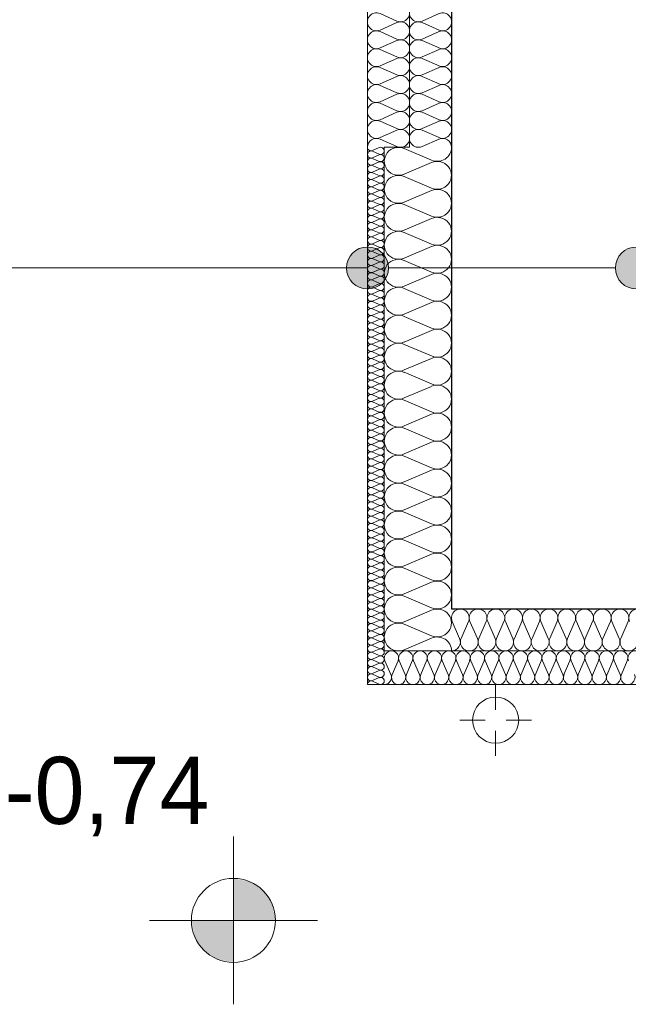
# Model space of a CAD drawing. Extents: x -440864 to -355682, y 13652 to 155872.
# Tile 3 of 179: x -431313 to -429864, y 21971 to 24317. Entities that reach past the tile are written whole.
import ezdxf

# ---------------------------------------------------------------- set-up
doc = ezdxf.new("R2010")
doc.units = 0
doc.header["$MEASUREMENT"] = 0
for name, color, linetype in [('#podkład', 252, 'Continuous'), ('Arch ocieplenie', 252, 'Continuous'), ('Arch opisy', 252, 'Continuous'), ('Inwent Izolacje', 252, 'Continuous'), ('INWENT RZĘDNE', 252, 'Continuous')]:
    doc.layers.add(name, color=color, linetype=linetype)
for name, color, linetype, lineweight in [('Arch ocieplenie_Nr_Pióra__9', 252, 'Continuous', 13), ('Arch opisy_Nr_Pióra__21', 252, 'Continuous', 9), ('Arch wykończenie_Nr_Pióra__3', 252, 'Continuous', 18), ('INWENT DACH_Nr_Pióra__21', 252, 'Continuous', 9), ('Inwent Izolacje_Nr_Pióra__2', 252, 'Continuous', 13), ('INWENT RZĘDNE_Nr_Pióra__21', 252, 'Continuous', 9), ('INWENT.ŚCIANY_Nr_Pióra__1', 252, 'Continuous', 25), ('INWENT.ŚCIANY_Nr_Pióra__2', 252, 'Continuous', 13)]:
    doc.layers.add(name, color=color, linetype=linetype, lineweight=lineweight)
doc.styles.add('GENERATED_STYLE_2', font='txt')

# ---------------------------------------------------------------- blocks, each defined once
blk = doc.blocks.new('Izolacja cieplna 14_10', base_point=(-430444.9, 22732.6))
at = {"layer": 'Arch ocieplenie_Nr_Pióra__9', "linetype": 'Continuous'}
for p, q in [((-430443.5, 22788.8), (-430429.3, 22756.5)), ((-430426.5, 22756.5), (-430412.3, 22788.8)), ((-430409.4, 22788.8), (-430395.2, 22756.5)), ((-430392.4, 22756.5), (-430378.2, 22788.8)), ((-430375.3, 22788.8), (-430361.1, 22756.5)), ((-430358.2, 22756.5), (-430344.1, 22788.8)), ((-430341.2, 22788.8), (-430327, 22756.5)), ((-430324.1, 22756.5), (-430309.9, 22788.8)), ((-430307.1, 22788.8), (-430292.9, 22756.5)), ((-430290, 22756.5), (-430275.8, 22788.8)), ((-430273, 22788.8), (-430258.8, 22756.5)), ((-430255.9, 22756.5), (-430241.7, 22788.8)), ((-430238.9, 22788.8), (-430224.7, 22756.5)), ((-430221.8, 22756.5), (-430207.6, 22788.8)), ((-430204.8, 22788.8), (-430190.6, 22756.5)), ((-430187.7, 22756.5), (-430173.5, 22788.8)), ((-430170.6, 22788.8), (-430156.5, 22756.5)), ((-430153.6, 22756.5), (-430139.4, 22788.8)), ((-430136.5, 22788.8), (-430122.4, 22756.5)), ((-430119.5, 22756.5), (-430105.3, 22788.8)), ((-430102.4, 22788.8), (-430088.2, 22756.5)), ((-430085.4, 22756.5), (-430071.2, 22788.8)), ((-430068.3, 22788.8), (-430054.1, 22756.5)), ((-430051.3, 22756.5), (-430037.1, 22788.8)), ((-430034.2, 22788.8), (-430020, 22756.5)), ((-430017.2, 22756.5), (-430003, 22788.8)), ((-430000.1, 22788.8), (-429985.9, 22756.5)), ((-429983.1, 22756.5), (-429968.9, 22788.8)), ((-429966, 22788.8), (-429951.8, 22756.5)), ((-429948.9, 22756.5), (-429934.8, 22788.8)), ((-429931.9, 22788.8), (-429917.7, 22756.5)), ((-429914.8, 22756.5), (-429900.7, 22788.8)), ((-429897.8, 22788.8), (-429883.6, 22756.5)), ((-429880.7, 22756.5), (-429866.5, 22788.8))]:
    blk.add_line(p, q, dxfattribs=at)
for centre, start_param, end_param in [((-430427.9, 22795.6), 5.870392, 9.837571), ((-430393.8, 22795.6), 5.870392, 9.837571), ((-430359.7, 22795.6), 5.870392, 9.837571), ((-430325.6, 22795.6), 5.870392, 9.837571), ((-430291.5, 22795.6), 5.870392, 9.837571), ((-430257.4, 22795.6), 5.870392, 9.837571), ((-430223.2, 22795.6), 5.870392, 9.837571), ((-430189.1, 22795.6), 5.870392, 9.837571), ((-430155, 22795.6), 5.870392, 9.837571), ((-430120.9, 22795.6), 5.870392, 9.837571), ((-430086.8, 22795.6), 5.870392, 9.837571), ((-430052.7, 22795.6), 5.870392, 9.837571), ((-430018.6, 22795.6), 5.870392, 9.837571), ((-429984.5, 22795.6), 5.870392, 9.837571), ((-429950.4, 22795.6), 5.870392, 9.837571), ((-429916.3, 22795.6), 5.870392, 9.837571), ((-429882.2, 22795.6), 5.870392, 9.837571), ((-429848.1, 22795.6), 5.870392, 9.837571), ((-430444.9, 22749.6), 4.712389, 6.695979), ((-430410.8, 22749.6), 2.7288, 6.695979), ((-430376.7, 22749.6), 2.7288, 6.695979), ((-430342.6, 22749.6), 2.7288, 6.695979), ((-430308.5, 22749.6), 2.7288, 6.695979), ((-430274.4, 22749.6), 2.7288, 6.695979), ((-430240.3, 22749.6), 2.7288, 6.695979), ((-430206.2, 22749.6), 2.7288, 6.695979), ((-430172.1, 22749.6), 2.7288, 6.695979), ((-430138, 22749.6), 2.7288, 6.695979), ((-430103.9, 22749.6), 2.7288, 6.695979), ((-430069.8, 22749.6), 2.7288, 6.695979), ((-430035.7, 22749.6), 2.7288, 6.695979), ((-430001.5, 22749.6), 2.7288, 6.695979), ((-429967.4, 22749.6), 2.7288, 6.695979), ((-429933.3, 22749.6), 2.7288, 6.695979), ((-429899.2, 22749.6), 2.7288, 6.695979), ((-429865.1, 22749.6), 2.7288, 6.695979)]:
    blk.add_ellipse(centre, major_axis=(17.1, 0), ratio=0.997691, start_param=start_param, end_param=end_param, dxfattribs=at)
blk = doc.blocks.new('Izolacja cieplna 14_11', base_point=(-430484.9, 28112.6))
at = {"layer": 'Arch ocieplenie_Nr_Pióra__9', "linetype": 'Continuous'}
for p, q in [((-430455.1, 24331.1), (-430414.7, 24313.4)), ((-430414.7, 24309.8), (-430455.1, 24292)), ((-430455.1, 24288.4), (-430414.7, 24270.7)), ((-430414.7, 24267.1), (-430455.1, 24249.3)), ((-430455.1, 24245.7), (-430414.7, 24227.9)), ((-430414.7, 24224.4), (-430455.1, 24206.6)), ((-430455.1, 24203), (-430414.7, 24185.2)), ((-430414.7, 24181.7), (-430455.1, 24163.9)), ((-430455.1, 24160.3), (-430414.7, 24142.5)), ((-430414.7, 24138.9), (-430455.1, 24121.2)), ((-430455.1, 24117.6), (-430414.7, 24099.8)), ((-430414.7, 24096.2), (-430455.1, 24078.5)), ((-430455.1, 24074.9), (-430414.7, 24057.1)), ((-430414.7, 24053.5), (-430455.1, 24035.8)), ((-430455.1, 24032.2), (-430414.7, 24014.4))]:
    blk.add_line(p, q, dxfattribs=at)
for centre, start_param, end_param in [((-430406.2, 24332.9), 5.870392, 9.837571), ((-430463.7, 24311.6), 2.7288, 6.695979), ((-430406.2, 24290.2), 5.870392, 9.837571), ((-430463.7, 24268.9), 2.7288, 6.695979), ((-430406.2, 24247.5), 5.870392, 9.837571), ((-430463.7, 24226.2), 2.7288, 6.695979), ((-430406.2, 24204.8), 5.870392, 9.837571), ((-430463.7, 24183.4), 2.7288, 6.695979), ((-430406.2, 24162.1), 5.870392, 9.837571), ((-430463.7, 24140.7), 2.7288, 6.695979), ((-430406.2, 24119.4), 5.870392, 9.837571), ((-430463.7, 24098), 2.7288, 6.695979), ((-430406.2, 24076.7), 5.870392, 9.837571), ((-430463.7, 24055.3), 2.7288, 6.695979), ((-430406.2, 24034), 5.870392, 9.837571), ((-430463.7, 24012.6), 2.7288, 4.712389)]:
    blk.add_ellipse(centre, major_axis=(0, -21.4), ratio=0.995956, start_param=start_param, end_param=end_param, dxfattribs=at)
blk = doc.blocks.new('Izolacja cieplna 14_12', base_point=(-430484.9, 24012.6))
at = {"layer": 'Arch ocieplenie_Nr_Pióra__9', "linetype": 'Continuous'}
for p, q in [((-430456.9, 24011.9), (-430473, 24004.8)), ((-430473, 24003.4), (-430456.9, 23996.3)), ((-430456.9, 23994.8), (-430473, 23987.7)), ((-430473, 23986.3), (-430456.9, 23979.2)), ((-430456.9, 23977.8), (-430473, 23970.7)), ((-430473, 23969.2), (-430456.9, 23962.1)), ((-430456.9, 23960.7), (-430473, 23953.6)), ((-430473, 23952.2), (-430456.9, 23945.1)), ((-430456.9, 23943.6), (-430473, 23936.5)), ((-430473, 23935.1), (-430456.9, 23928)), ((-430456.9, 23926.6), (-430473, 23919.5)), ((-430473, 23918), (-430456.9, 23910.9)), ((-430456.9, 23909.5), (-430473, 23902.4)), ((-430473, 23901), (-430456.9, 23893.9)), ((-430456.9, 23892.4), (-430473, 23885.3)), ((-430473, 23883.9), (-430456.9, 23876.8)), ((-430456.9, 23875.4), (-430473, 23868.3)), ((-430473, 23866.8), (-430456.9, 23859.7)), ((-430456.9, 23858.3), (-430473, 23851.2)), ((-430473, 23849.8), (-430456.9, 23842.7)), ((-430456.9, 23841.2), (-430473, 23834.1)), ((-430473, 23832.7), (-430456.9, 23825.6)), ((-430456.9, 23824.2), (-430473, 23817.1)), ((-430473, 23815.6), (-430456.9, 23808.5)), ((-430456.9, 23807.1), (-430473, 23800)), ((-430473, 23798.6), (-430456.9, 23791.5)), ((-430456.9, 23790), (-430473, 23782.9)), ((-430473, 23781.5), (-430456.9, 23774.4)), ((-430456.9, 23773), (-430473, 23765.9)), ((-430473, 23764.4), (-430456.9, 23757.3)), ((-430456.9, 23755.9), (-430473, 23748.8)), ((-430473, 23747.4), (-430456.9, 23740.3)), ((-430456.9, 23738.8), (-430473, 23731.7)), ((-430473, 23730.3), (-430456.9, 23723.2)), ((-430456.9, 23721.8), (-430473, 23714.7)), ((-430473, 23713.2), (-430456.9, 23706.1)), ((-430456.9, 23704.7), (-430473, 23697.6)), ((-430473, 23696.2), (-430456.9, 23689.1)), ((-430456.9, 23687.6), (-430473, 23680.5)), ((-430473, 23679.1), (-430456.9, 23672)), ((-430456.9, 23670.6), (-430473, 23663.5)), ((-430473, 23662), (-430456.9, 23654.9)), ((-430456.9, 23653.5), (-430473, 23646.4)), ((-430473, 23645), (-430456.9, 23637.9)), ((-430456.9, 23636.4), (-430473, 23629.3)), ((-430473, 23627.9), (-430456.9, 23620.8)), ((-430456.9, 23619.4), (-430473, 23612.3)), ((-430473, 23610.8), (-430456.9, 23603.7)), ((-430456.9, 23602.3), (-430473, 23595.2)), ((-430473, 23593.8), (-430456.9, 23586.7)), ((-430456.9, 23585.2), (-430473, 23578.1)), ((-430473, 23576.7), (-430456.9, 23569.6)), ((-430456.9, 23568.2), (-430473, 23561.1)), ((-430473, 23559.6), (-430456.9, 23552.5)), ((-430456.9, 23551.1), (-430473, 23544)), ((-430473, 23542.6), (-430456.9, 23535.5)), ((-430456.9, 23534), (-430473, 23526.9)), ((-430473, 23525.5), (-430456.9, 23518.4)), ((-430456.9, 23517), (-430473, 23509.9)), ((-430473, 23508.4), (-430456.9, 23501.3)), ((-430456.9, 23499.9), (-430473, 23492.8)), ((-430473, 23491.4), (-430456.9, 23484.3)), ((-430456.9, 23482.8), (-430473, 23475.7)), ((-430473, 23474.3), (-430456.9, 23467.2)), ((-430456.9, 23465.8), (-430473, 23458.7)), ((-430473, 23457.2), (-430456.9, 23450.1)), ((-430456.9, 23448.7), (-430473, 23441.6)), ((-430473, 23440.2), (-430456.9, 23433.1)), ((-430456.9, 23431.6), (-430473, 23424.5)), ((-430473, 23423.1), (-430456.9, 23416)), ((-430456.9, 23414.6), (-430473, 23407.5)), ((-430473, 23406), (-430456.9, 23398.9)), ((-430456.9, 23397.5), (-430473, 23390.4)), ((-430473, 23389), (-430456.9, 23381.9)), ((-430456.9, 23380.4), (-430473, 23373.3)), ((-430473, 23371.9), (-430456.9, 23364.8)), ((-430456.9, 23363.4), (-430473, 23356.3)), ((-430473, 23354.8), (-430456.9, 23347.7)), ((-430456.9, 23346.3), (-430473, 23339.2)), ((-430473, 23337.8), (-430456.9, 23330.7)), ((-430456.9, 23329.2), (-430473, 23322.1)), ((-430473, 23320.7), (-430456.9, 23313.6)), ((-430456.9, 23312.2), (-430473, 23305.1)), ((-430473, 23303.6), (-430456.9, 23296.5)), ((-430456.9, 23295.1), (-430473, 23288)), ((-430473, 23286.6), (-430456.9, 23279.5)), ((-430456.9, 23278), (-430473, 23270.9)), ((-430473, 23269.5), (-430456.9, 23262.4)), ((-430456.9, 23261), (-430473, 23253.9)), ((-430473, 23252.4), (-430456.9, 23245.3)), ((-430456.9, 23243.9), (-430473, 23236.8)), ((-430473, 23235.4), (-430456.9, 23228.3)), ((-430456.9, 23226.8), (-430473, 23219.7)), ((-430473, 23218.3), (-430456.9, 23211.2)), ((-430456.9, 23209.8), (-430473, 23202.7)), ((-430473, 23201.2), (-430456.9, 23194.1)), ((-430456.9, 23192.7), (-430473, 23185.6)), ((-430473, 23184.2), (-430456.9, 23177.1)), ((-430456.9, 23175.6), (-430473, 23168.5)), ((-430473, 23167.1), (-430456.9, 23160)), ((-430456.9, 23158.6), (-430473, 23151.5)), ((-430473, 23150), (-430456.9, 23142.9)), ((-430456.9, 23141.5), (-430473, 23134.4)), ((-430473, 23133), (-430456.9, 23125.9)), ((-430456.9, 23124.4), (-430473, 23117.3)), ((-430473, 23115.9), (-430456.9, 23108.8)), ((-430456.9, 23107.4), (-430473, 23100.3)), ((-430473, 23098.8), (-430456.9, 23091.7)), ((-430456.9, 23090.3), (-430473, 23083.2)), ((-430473, 23081.8), (-430456.9, 23074.7)), ((-430456.9, 23073.2), (-430473, 23066.1)), ((-430473, 23064.7), (-430456.9, 23057.6)), ((-430456.9, 23056.2), (-430473, 23049.1)), ((-430473, 23047.6), (-430456.9, 23040.5)), ((-430456.9, 23039.1), (-430473, 23032)), ((-430473, 23030.6), (-430456.9, 23023.5)), ((-430456.9, 23022), (-430473, 23014.9)), ((-430473, 23013.5), (-430456.9, 23006.4)), ((-430456.9, 23005), (-430473, 22997.9)), ((-430473, 22996.4), (-430456.9, 22989.3)), ((-430456.9, 22987.9), (-430473, 22980.8)), ((-430473, 22979.4), (-430456.9, 22972.3)), ((-430456.9, 22970.8), (-430473, 22963.7)), ((-430473, 22962.3), (-430456.9, 22955.2)), ((-430456.9, 22953.8), (-430473, 22946.7)), ((-430473, 22945.2), (-430456.9, 22938.1)), ((-430456.9, 22936.7), (-430473, 22929.6)), ((-430473, 22928.2), (-430456.9, 22921.1)), ((-430456.9, 22919.6), (-430473, 22912.5)), ((-430473, 22911.1), (-430456.9, 22904)), ((-430456.9, 22902.6), (-430473, 22895.5)), ((-430473, 22894), (-430456.9, 22886.9)), ((-430456.9, 22885.5), (-430473, 22878.4)), ((-430473, 22877), (-430456.9, 22869.9)), ((-430456.9, 22868.4), (-430473, 22861.3)), ((-430473, 22859.9), (-430456.9, 22852.8)), ((-430456.9, 22851.4), (-430473, 22844.3)), ((-430473, 22842.8), (-430456.9, 22835.7)), ((-430456.9, 22834.3), (-430473, 22827.2)), ((-430473, 22825.8), (-430456.9, 22818.7)), ((-430456.9, 22817.2), (-430473, 22810.1)), ((-430473, 22808.7), (-430456.9, 22801.6)), ((-430456.9, 22800.2), (-430473, 22793.1)), ((-430473, 22791.6), (-430456.9, 22784.5)), ((-430456.9, 22783.1), (-430473, 22776)), ((-430473, 22774.6), (-430456.9, 22767.5)), ((-430456.9, 22766), (-430473, 22758.9)), ((-430473, 22757.5), (-430456.9, 22750.4)), ((-430456.9, 22749), (-430473, 22741.9)), ((-430473, 22740.4), (-430456.9, 22733.3))]:
    blk.add_line(p, q, dxfattribs=at)
for centre, start_param, end_param in [((-430476.4, 23995.5), 2.7288, 6.695979), ((-430476.4, 24012.6), 4.712389, 6.695979), ((-430453.5, 24004.1), 5.870392, 9.837571), ((-430476.4, 23978.5), 2.7288, 6.695979), ((-430453.5, 23987), 5.870392, 9.837571), ((-430453.5, 23969.9), 5.870392, 9.837571), ((-430476.4, 23961.4), 2.7288, 6.695979), ((-430453.5, 23952.9), 5.870392, 9.837571), ((-430476.4, 23944.3), 2.7288, 6.695979), ((-430476.4, 23927.3), 2.7288, 6.695979), ((-430453.5, 23935.8), 5.870392, 9.837571), ((-430476.4, 23910.2), 2.7288, 6.695979), ((-430453.5, 23918.7), 5.870392, 9.837571), ((-430453.5, 23901.7), 5.870392, 9.837571), ((-430476.4, 23893.1), 2.7288, 6.695979), ((-430476.4, 23876.1), 2.7288, 6.695979), ((-430453.5, 23884.6), 5.870392, 9.837571), ((-430476.4, 23859), 2.7288, 6.695979), ((-430453.5, 23867.5), 5.870392, 9.837571), ((-430476.4, 23841.9), 2.7288, 6.695979), ((-430453.5, 23850.5), 5.870392, 9.837571), ((-430453.5, 23833.4), 5.870392, 9.837571), ((-430476.4, 23824.9), 2.7288, 6.695979), ((-430476.4, 23807.8), 2.7288, 6.695979), ((-430453.5, 23816.3), 5.870392, 9.837571), ((-430476.4, 23790.7), 2.7288, 6.695979), ((-430453.5, 23799.3), 5.870392, 9.837571), ((-430453.5, 23782.2), 5.870392, 9.837571), ((-430476.4, 23773.7), 2.7288, 6.695979), ((-430453.5, 23765.1), 5.870392, 9.837571), ((-430476.4, 23756.6), 2.7288, 6.695979), ((-430476.4, 23739.5), 2.7288, 6.695979), ((-430453.5, 23748.1), 5.870392, 9.837571), ((-430476.4, 23722.5), 2.7288, 6.695979), ((-430453.5, 23731), 5.870392, 9.837571), ((-430453.5, 23713.9), 5.870392, 9.837571), ((-430476.4, 23705.4), 2.7288, 6.695979), ((-430476.4, 23688.3), 2.7288, 6.695979), ((-430453.5, 23696.9), 5.870392, 9.837571), ((-430476.4, 23671.3), 2.7288, 6.695979), ((-430453.5, 23679.8), 5.870392, 9.837571), ((-430476.4, 23654.2), 2.7288, 6.695979), ((-430453.5, 23662.7), 5.870392, 9.837571), ((-430453.5, 23645.7), 5.870392, 9.837571), ((-430476.4, 23637.1), 2.7288, 6.695979), ((-430476.4, 23620.1), 2.7288, 6.695979), ((-430453.5, 23628.6), 5.870392, 9.837571), ((-430476.4, 23603), 2.7288, 6.695979), ((-430453.5, 23611.5), 5.870392, 9.837571), ((-430453.5, 23594.5), 5.870392, 9.837571), ((-430476.4, 23585.9), 2.7288, 6.695979), ((-430453.5, 23577.4), 5.870392, 9.837571), ((-430476.4, 23568.9), 2.7288, 6.695979), ((-430476.4, 23551.8), 2.7288, 6.695979), ((-430453.5, 23560.3), 5.870392, 9.837571), ((-430476.4, 23534.7), 2.7288, 6.695979), ((-430453.5, 23543.3), 5.870392, 9.837571), ((-430453.5, 23526.2), 5.870392, 9.837571), ((-430476.4, 23517.7), 2.7288, 6.695979), ((-430476.4, 23500.6), 2.7288, 6.695979), ((-430453.5, 23509.1), 5.870392, 9.837571), ((-430476.4, 23483.5), 2.7288, 6.695979), ((-430453.5, 23492.1), 5.870392, 9.837571), ((-430476.4, 23466.5), 2.7288, 6.695979), ((-430453.5, 23475), 5.870392, 9.837571), ((-430453.5, 23457.9), 5.870392, 9.837571), ((-430476.4, 23449.4), 2.7288, 6.695979), ((-430476.4, 23432.3), 2.7288, 6.695979), ((-430453.5, 23440.9), 5.870392, 9.837571), ((-430476.4, 23415.3), 2.7288, 6.695979), ((-430453.5, 23423.8), 5.870392, 9.837571), ((-430453.5, 23406.7), 5.870392, 9.837571), ((-430476.4, 23398.2), 2.7288, 6.695979), ((-430453.5, 23389.7), 5.870392, 9.837571), ((-430476.4, 23381.1), 2.7288, 6.695979), ((-430476.4, 23364.1), 2.7288, 6.695979), ((-430453.5, 23372.6), 5.870392, 9.837571), ((-430476.4, 23347), 2.7288, 6.695979), ((-430453.5, 23355.5), 5.870392, 9.837571), ((-430453.5, 23338.5), 5.870392, 9.837571), ((-430476.4, 23329.9), 2.7288, 6.695979), ((-430476.4, 23312.9), 2.7288, 6.695979), ((-430453.5, 23321.4), 5.870392, 9.837571), ((-430476.4, 23295.8), 2.7288, 6.695979), ((-430453.5, 23304.3), 5.870392, 9.837571), ((-430476.4, 23278.7), 2.7288, 6.695979), ((-430453.5, 23287.3), 5.870392, 9.837571), ((-430453.5, 23270.2), 5.870392, 9.837571), ((-430476.4, 23261.7), 2.7288, 6.695979), ((-430476.4, 23244.6), 2.7288, 6.695979), ((-430453.5, 23253.1), 5.870392, 9.837571), ((-430476.4, 23227.5), 2.7288, 6.695979), ((-430453.5, 23236.1), 5.870392, 9.837571), ((-430453.5, 23219), 5.870392, 9.837571), ((-430476.4, 23210.5), 2.7288, 6.695979), ((-430453.5, 23201.9), 5.870392, 9.837571), ((-430476.4, 23193.4), 2.7288, 6.695979), ((-430476.4, 23176.3), 2.7288, 6.695979), ((-430453.5, 23184.9), 5.870392, 9.837571), ((-430476.4, 23159.3), 2.7288, 6.695979), ((-430453.5, 23167.8), 5.870392, 9.837571), ((-430453.5, 23150.7), 5.870392, 9.837571), ((-430476.4, 23142.2), 2.7288, 6.695979), ((-430476.4, 23125.1), 2.7288, 6.695979), ((-430453.5, 23133.7), 5.870392, 9.837571), ((-430476.4, 23108.1), 2.7288, 6.695979), ((-430453.5, 23116.6), 5.870392, 9.837571), ((-430476.4, 23091), 2.7288, 6.695979), ((-430453.5, 23099.5), 5.870392, 9.837571), ((-430453.5, 23082.5), 5.870392, 9.837571), ((-430476.4, 23073.9), 2.7288, 6.695979), ((-430476.4, 23056.9), 2.7288, 6.695979), ((-430453.5, 23065.4), 5.870392, 9.837571), ((-430476.4, 23039.8), 2.7288, 6.695979), ((-430453.5, 23048.3), 5.870392, 9.837571), ((-430453.5, 23031.3), 5.870392, 9.837571), ((-430476.4, 23022.7), 2.7288, 6.695979), ((-430453.5, 23014.2), 5.870392, 9.837571), ((-430476.4, 23005.7), 2.7288, 6.695979), ((-430476.4, 22988.6), 2.7288, 6.695979), ((-430453.5, 22997.1), 5.870392, 9.837571), ((-430476.4, 22971.5), 2.7288, 6.695979), ((-430453.5, 22980.1), 5.870392, 9.837571), ((-430453.5, 22963), 5.870392, 9.837571), ((-430476.4, 22954.5), 2.7288, 6.695979), ((-430476.4, 22937.4), 2.7288, 6.695979), ((-430453.5, 22945.9), 5.870392, 9.837571), ((-430476.4, 22920.3), 2.7288, 6.695979), ((-430453.5, 22928.9), 5.870392, 9.837571), ((-430476.4, 22903.3), 2.7288, 6.695979), ((-430453.5, 22911.8), 5.870392, 9.837571), ((-430453.5, 22894.7), 5.870392, 9.837571), ((-430476.4, 22886.2), 2.7288, 6.695979), ((-430476.4, 22869.1), 2.7288, 6.695979), ((-430453.5, 22877.7), 5.870392, 9.837571), ((-430476.4, 22852.1), 2.7288, 6.695979), ((-430453.5, 22860.6), 5.870392, 9.837571), ((-430453.5, 22843.5), 5.870392, 9.837571), ((-430476.4, 22835), 2.7288, 6.695979), ((-430453.5, 22826.5), 5.870392, 9.837571), ((-430476.4, 22817.9), 2.7288, 6.695979), ((-430476.4, 22800.9), 2.7288, 6.695979), ((-430453.5, 22809.4), 5.870392, 9.837571), ((-430476.4, 22783.8), 2.7288, 6.695979), ((-430453.5, 22792.3), 5.870392, 9.837571), ((-430453.5, 22775.3), 5.870392, 9.837571), ((-430476.4, 22766.7), 2.7288, 6.695979), ((-430476.4, 22749.7), 2.7288, 6.695979), ((-430453.5, 22758.2), 5.870392, 9.837571), ((-430476.4, 22732.6), 2.7288, 4.712389), ((-430453.5, 22741.1), 5.870392, 9.837571)]:
    blk.add_ellipse(centre, major_axis=(0, -8.53), ratio=0.996928, start_param=start_param, end_param=end_param, dxfattribs=at)
blk = doc.blocks.new('Izolacja cieplna 14_262', base_point=(-430284.9, 22812.6))
at = {"layer": 'Inwent Izolacje_Nr_Pióra__2', "linetype": 'Continuous'}
for p, q in [((-430283.2, 22882.8), (-430265.6, 22842.4)), ((-430262.1, 22842.4), (-430244.5, 22882.8)), ((-430241, 22882.8), (-430223.4, 22842.4)), ((-430219.9, 22842.4), (-430202.3, 22882.8)), ((-430198.7, 22882.8), (-430181.2, 22842.4)), ((-430177.6, 22842.4), (-430160.1, 22882.8)), ((-430156.5, 22882.8), (-430139, 22842.4)), ((-430135.4, 22842.4), (-430117.9, 22882.8)), ((-430114.3, 22882.8), (-430096.8, 22842.4)), ((-430093.2, 22842.4), (-430075.6, 22882.8)), ((-430072.1, 22882.8), (-430054.5, 22842.4)), ((-430051, 22842.4), (-430033.4, 22882.8)), ((-430029.9, 22882.8), (-430012.3, 22842.4)), ((-430008.8, 22842.4), (-429991.2, 22882.8)), ((-429987.7, 22882.8), (-429970.1, 22842.4)), ((-429966.6, 22842.4), (-429949, 22882.8)), ((-429945.5, 22882.8), (-429927.9, 22842.4)), ((-429924.4, 22842.4), (-429906.8, 22882.8)), ((-429903.2, 22882.8), (-429885.7, 22842.4)), ((-429882.1, 22842.4), (-429864.6, 22882.8))]:
    blk.add_line(p, q, dxfattribs=at)
for centre, start_param, end_param in [((-430263.8, 22891.3), 4.299595, 8.266775), ((-430221.6, 22891.3), 4.299595, 8.266775), ((-430179.4, 22891.3), 4.299595, 8.266775), ((-430137.2, 22891.3), 4.299595, 8.266775), ((-430095, 22891.3), 4.299595, 8.266775), ((-430052.8, 22891.3), 4.299595, 8.266775), ((-430010.6, 22891.3), 4.299595, 8.266775), ((-429968.3, 22891.3), 4.299595, 8.266775), ((-429926.1, 22891.3), 4.299595, 8.266775), ((-429883.9, 22891.3), 4.299595, 8.266775), ((-429841.7, 22891.3), 4.299595, 8.266775), ((-430284.9, 22833.9), 3.141593, 5.125182), ((-430242.7, 22833.9), 1.158004, 5.125183), ((-430200.5, 22833.9), 1.158004, 5.125183), ((-430158.3, 22833.9), 1.158004, 5.125183), ((-430116.1, 22833.9), 1.158004, 5.125183), ((-430073.9, 22833.9), 1.158004, 5.125183), ((-430031.7, 22833.9), 1.158004, 5.125183), ((-429989.4, 22833.9), 1.158004, 5.125183), ((-429947.2, 22833.9), 1.158004, 5.125183), ((-429905, 22833.9), 1.158004, 5.125183), ((-429862.8, 22833.9), 1.158004, 5.125183)]:
    blk.add_ellipse(centre, major_axis=(0, 21.3), ratio=0.992446, start_param=start_param, end_param=end_param, dxfattribs=at)
blk = doc.blocks.new('Izolacja cieplna 14_263', base_point=(-430284.9, 22812.6))
at = {"layer": 'Inwent Izolacje_Nr_Pióra__2', "linetype": 'Continuous'}
for p, q in [((-430332.6, 23982.1), (-430397.3, 24009.8)), ((-430397.3, 23948.7), (-430332.6, 23976.5)), ((-430332.6, 23915.4), (-430397.3, 23943.1)), ((-430397.3, 23882.1), (-430332.6, 23909.8)), ((-430332.6, 23848.7), (-430397.3, 23876.5)), ((-430397.3, 23815.4), (-430332.6, 23843.1)), ((-430332.6, 23782.1), (-430397.3, 23809.8)), ((-430397.3, 23748.7), (-430332.6, 23776.5)), ((-430332.6, 23715.4), (-430397.3, 23743.1)), ((-430397.3, 23682.1), (-430332.6, 23709.8)), ((-430332.6, 23648.7), (-430397.3, 23676.5)), ((-430397.3, 23615.4), (-430332.6, 23643.1)), ((-430332.6, 23582.1), (-430397.3, 23609.8)), ((-430397.3, 23548.7), (-430332.6, 23576.5)), ((-430332.6, 23515.4), (-430397.3, 23543.1)), ((-430397.3, 23482.1), (-430332.6, 23509.8)), ((-430332.6, 23448.7), (-430397.3, 23476.5)), ((-430397.3, 23415.4), (-430332.6, 23443.1)), ((-430332.6, 23382.1), (-430397.3, 23409.8)), ((-430397.3, 23348.7), (-430332.6, 23376.5)), ((-430332.6, 23315.4), (-430397.3, 23343.1)), ((-430397.3, 23282.1), (-430332.6, 23309.8)), ((-430332.6, 23248.7), (-430397.3, 23276.5)), ((-430397.3, 23215.4), (-430332.6, 23243.1)), ((-430332.6, 23182.1), (-430397.3, 23209.8)), ((-430397.3, 23148.7), (-430332.6, 23176.5)), ((-430332.6, 23115.4), (-430397.3, 23143.1)), ((-430397.3, 23082.1), (-430332.6, 23109.8)), ((-430332.6, 23048.7), (-430397.3, 23076.5)), ((-430397.3, 23015.4), (-430332.6, 23043.1)), ((-430332.6, 22982.1), (-430397.3, 23009.8)), ((-430397.3, 22948.7), (-430332.6, 22976.5)), ((-430332.6, 22915.4), (-430397.3, 22943.1)), ((-430397.3, 22882.1), (-430332.6, 22909.8)), ((-430332.6, 22848.7), (-430397.3, 22876.5)), ((-430397.3, 22815.4), (-430332.6, 22843.1))]:
    blk.add_line(p, q, dxfattribs=at)
for centre, start_param, end_param in [((-430410.9, 23979.3), 4.299595, 8.266775), ((-430319, 24012.6), 1.158004, 3.141593), ((-430319, 23945.9), 1.158004, 5.125183), ((-430410.9, 23912.6), 4.299595, 8.266775), ((-430319, 23879.3), 1.158004, 5.125183), ((-430410.9, 23845.9), 4.299595, 8.266775), ((-430319, 23812.6), 1.158004, 5.125183), ((-430410.9, 23779.3), 4.299595, 8.266775), ((-430319, 23745.9), 1.158004, 5.125183), ((-430410.9, 23712.6), 4.299595, 8.266775), ((-430319, 23679.3), 1.158004, 5.125183), ((-430410.9, 23645.9), 4.299595, 8.266775), ((-430319, 23612.6), 1.158004, 5.125183), ((-430410.9, 23579.3), 4.299595, 8.266775), ((-430319, 23545.9), 1.158004, 5.125183), ((-430410.9, 23512.6), 4.299595, 8.266775), ((-430319, 23479.3), 1.158004, 5.125183), ((-430410.9, 23445.9), 4.299595, 8.266775), ((-430319, 23412.6), 1.158004, 5.125183), ((-430410.9, 23379.3), 4.299595, 8.266775), ((-430319, 23345.9), 1.158004, 5.125183), ((-430410.9, 23312.6), 4.299595, 8.266775), ((-430319, 23279.3), 1.158004, 5.125183), ((-430410.9, 23245.9), 4.299595, 8.266775), ((-430319, 23212.6), 1.158004, 5.125183), ((-430410.9, 23179.3), 4.299595, 8.266775), ((-430319, 23145.9), 1.158004, 5.125183), ((-430410.9, 23112.6), 4.299595, 8.266775), ((-430319, 23079.3), 1.158004, 5.125183), ((-430410.9, 23045.9), 4.299595, 8.266775), ((-430319, 23012.6), 1.158004, 5.125183), ((-430410.9, 22979.3), 4.299595, 8.266775), ((-430319, 22945.9), 1.158004, 5.125183), ((-430410.9, 22912.6), 4.299595, 8.266775), ((-430319, 22879.3), 1.158004, 5.125183), ((-430410.9, 22845.9), 4.299595, 8.266775), ((-430319, 22812.6), 3.141593, 5.125182)]:
    blk.add_ellipse(centre, major_axis=(-34, 0), ratio=0.979572, start_param=start_param, end_param=end_param, dxfattribs=at)
blk = doc.blocks.new('Izolacja cieplna 14_264', base_point=(-430284.9, 24012.6))
at = {"layer": 'Inwent Izolacje_Nr_Pióra__2', "linetype": 'Continuous'}
for p, q in [((-430355.1, 24313.4), (-430314.7, 24331.1)), ((-430314.7, 24292), (-430355.1, 24309.8)), ((-430355.1, 24270.7), (-430314.7, 24288.4)), ((-430314.7, 24249.3), (-430355.1, 24267.1)), ((-430355.1, 24227.9), (-430314.7, 24245.7)), ((-430314.7, 24206.6), (-430355.1, 24224.4)), ((-430355.1, 24185.2), (-430314.7, 24203)), ((-430314.7, 24163.9), (-430355.1, 24181.6)), ((-430355.1, 24142.5), (-430314.7, 24160.3)), ((-430314.7, 24121.2), (-430355.1, 24138.9)), ((-430355.1, 24099.8), (-430314.7, 24117.6)), ((-430314.7, 24078.5), (-430355.1, 24096.2)), ((-430355.1, 24057.1), (-430314.7, 24074.9)), ((-430314.7, 24035.8), (-430355.1, 24053.5)), ((-430355.1, 24014.4), (-430314.7, 24032.2))]:
    blk.add_line(p, q, dxfattribs=at)
for centre, start_param, end_param in [((-430363.7, 24332.9), 5.870392, 9.837571), ((-430306.2, 24311.6), 2.7288, 6.695979), ((-430363.7, 24290.2), 5.870392, 9.837571), ((-430306.2, 24268.9), 2.7288, 6.695979), ((-430363.7, 24247.5), 5.870392, 9.837571), ((-430306.2, 24226.2), 2.7288, 6.695979), ((-430363.7, 24204.8), 5.870392, 9.837571), ((-430306.2, 24183.4), 2.7288, 6.695979), ((-430363.7, 24162.1), 5.870392, 9.837571), ((-430363.7, 24119.4), 5.870392, 9.837571), ((-430306.2, 24140.7), 2.7288, 6.695979), ((-430306.2, 24098), 2.7288, 6.695979), ((-430363.7, 24076.7), 5.870392, 9.837571), ((-430306.2, 24055.3), 2.7288, 6.695979), ((-430363.7, 24034), 5.870392, 9.837571), ((-430306.2, 24012.6), 4.712389, 6.695979)]:
    blk.add_ellipse(centre, major_axis=(0, 21.4), ratio=0.995956, start_param=start_param, end_param=end_param, dxfattribs=at)
blk = doc.blocks.new('Koty wysokościowe_15', base_point=(-430804, 22170.6))
at = {"layer": 'INWENT RZĘDNE_Nr_Pióra__21', "linetype": 'Continuous'}
for points in [[(-430804, 22170.6), (-430704, 22170.6), (-430711.6, 22208.9), (-430733.3, 22241.3), (-430765.7, 22263), (-430804, 22270.6)], [(-430804, 22170.6), (-430904, 22170.6), (-430896.4, 22132.3), (-430874.7, 22099.9), (-430842.3, 22078.2), (-430804, 22070.6)]]:
    blk.add_hatch(color=256, dxfattribs=at).paths.add_polyline_path(points, flags=0)
for p, q in [((-430804, 21970.6), (-430804, 22370.6)), ((-431004, 22170.6), (-430604, 22170.6))]:
    blk.add_line(p, q, dxfattribs=at)
blk.add_circle((-430804, 22170.6), 100, dxfattribs=at)
at = {"layer": 'INWENT RZĘDNE_Nr_Pióra__21', "insert": (-431348.8, 22370.6), "char_height": 160, "attachment_point": 7, "style": 'GENERATED_STYLE_2'}
blk.add_mtext('{-0,74}', dxfattribs=at)
blk = doc.blocks.new('Linia_62', base_point=(-430484.9, 23725.1))
at = {"layer": 'Arch opisy_Nr_Pióra__21', "linetype": 'Continuous'}
blk.add_line((-430484.9, 23725.1), (-431344.7, 23725.1), dxfattribs=at)
blk = doc.blocks.new('Linia_63', base_point=(-429844.9, 23725.1))
at = {"layer": 'Arch opisy_Nr_Pióra__21', "linetype": 'Continuous'}
for points in [[(-430434.9, 23725.1), (-430438.8, 23744.2), (-430449.6, 23760.4), (-430465.8, 23771.3), (-430484.9, 23775.1), (-430504.1, 23771.3), (-430520.3, 23760.4), (-430531.1, 23744.2), (-430534.9, 23725.1), (-430531.1, 23705.9), (-430520.3, 23689.7), (-430504.1, 23678.9), (-430484.9, 23675.1), (-430465.8, 23678.9), (-430449.6, 23689.7), (-430438.8, 23705.9)], [(-429794.9, 23725.1), (-429798.8, 23744.2), (-429809.6, 23760.4), (-429825.8, 23771.3), (-429844.9, 23775.1), (-429864.1, 23771.3), (-429880.3, 23760.4), (-429891.1, 23744.2), (-429894.9, 23725.1), (-429891.1, 23705.9), (-429880.3, 23689.7), (-429864.1, 23678.9), (-429844.9, 23675.1), (-429825.8, 23678.9), (-429809.6, 23689.7), (-429798.8, 23705.9)]]:
    blk.add_hatch(color=256, dxfattribs=at).paths.add_polyline_path(points, flags=0)
blk.add_line((-429894.9, 23725.1), (-430434.9, 23725.1), dxfattribs=at)
for centre in [(-430484.9, 23725.1), (-429844.9, 23725.1)]:
    blk.add_circle(centre, 50, dxfattribs=at)
blk = doc.blocks.new('parter')
at = {"layer": 'Arch wykończenie_Nr_Pióra__3', "color": 252, "linetype": 'Continuous'}
for p, q in [((-430484.9, 28112.6), (-430484.9, 22732.6)), ((-430484.9, 22732.6), (-427920.9, 22732.6))]:
    blk.add_line(p, q, dxfattribs=at)
at = {"layer": 'INWENT DACH_Nr_Pióra__21', "color": 252, "linetype": 'Continuous'}
for p, q in [((-430179.9, 22672.6), (-430179.9, 22732.6)), ((-430204.9, 22647.6), (-430264.9, 22647.6)), ((-430154.9, 22647.6), (-430094.9, 22647.6)), ((-430179.9, 22622.6), (-430179.9, 22562.6))]:
    blk.add_line(p, q, dxfattribs=at)
blk.add_circle((-430179.9, 22647.6), 55, dxfattribs=at)
at = {"layer": 'INWENT.ŚCIANY_Nr_Pióra__1', "color": 252, "linetype": 'Continuous'}
for p, q in [((-430284.9, 28072.6), (-430284.9, 22912.6)), ((-430284.9, 22912.6), (-427964.9, 22912.6))]:
    blk.add_line(p, q, dxfattribs=at)
at = {"layer": 'INWENT.ŚCIANY_Nr_Pióra__2', "color": 252, "linetype": 'Continuous'}
for p, q in [((-430384.9, 28112.6), (-430384.9, 24012.6)), ((-430384.9, 24012.6), (-430444.9, 24012.6)), ((-430444.9, 24012.6), (-430444.9, 22812.6)), ((-427920.9, 22812.6), (-430444.9, 22812.6))]:
    blk.add_line(p, q, dxfattribs=at)
at = {"layer": 'Arch ocieplenie', "color": 252, "linetype": 'Continuous', "lineweight": 13}
for name, p in [('Izolacja cieplna 14_11', (-430484.9, 28112.6)), ('Izolacja cieplna 14_12', (-430484.9, 24012.6)), ('Izolacja cieplna 14_10', (-430444.9, 22732.6))]:
    blk.add_blockref(name, p, dxfattribs=at)
at = {"layer": 'Arch opisy', "color": 252, "linetype": 'Continuous'}
for name, p in [('Linia_62', (-430484.9, 23725.1)), ('Linia_63', (-429844.9, 23725.1))]:
    blk.add_blockref(name, p, dxfattribs=at)
at = {"layer": 'Inwent Izolacje', "color": 252, "linetype": 'Continuous', "lineweight": 13}
for name, p in [('Izolacja cieplna 14_264', (-430284.9, 24012.6)), ('Izolacja cieplna 14_263', (-430284.9, 22812.6)), ('Izolacja cieplna 14_262', (-430284.9, 22812.6))]:
    blk.add_blockref(name, p, dxfattribs=at)
at = {"layer": 'INWENT RZĘDNE', "color": 252}
blk.add_blockref('Koty wysokościowe_15', (-430804, 22170.6), dxfattribs=at)

msp = doc.modelspace()

# ---------------------------------------------------------------- block references
at = {"layer": '#podkład', "color": 3, "lineweight": 50}
msp.add_blockref('parter', (0, 0), dxfattribs=at)

doc.saveas('drawing.dxf')
